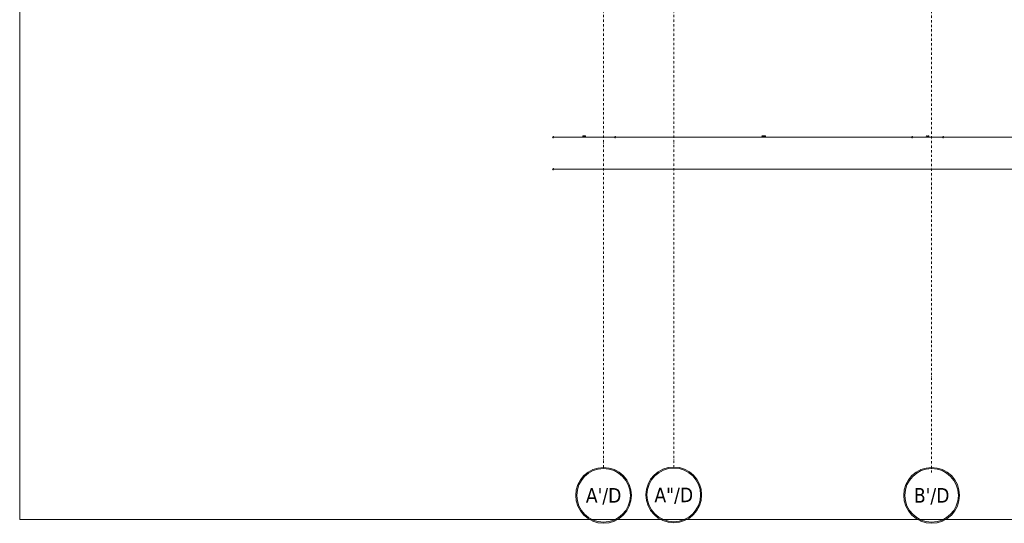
# Model space of a CAD drawing. Header units: millimetres. Extents: x -1893473 to 942156, y -568027 to 942944.
# Tile 123 of 256: x 132574 to 143379, y -519306 to -513785. Entities that reach past the tile are written whole.
import ezdxf
from ezdxf.enums import TextEntityAlignment as Align

# ---------------------------------------------------------------- set-up
doc = ezdxf.new("R2010")
doc.units = ezdxf.units.MM
doc.header["$LTSCALE"] = 0.2
doc.linetypes.add('DASHDOT', pattern=[25.4, 12.7, -6.35, 0, -6.35])
doc.layers.get('0').update_dxf_attribs({"lineweight": 0})
for name, color, linetype, lineweight in [('!! 0_Opis_pom', 9, 'Continuous', 13), ('!! 0_Osie', 1, 'DASHDOT', 13), ('!! 1_OPIS POM NOWE', 140, 'Continuous', 5), ('!! wymiary osi', 250, 'Continuous', 9), ('0-osie-tx', 66, 'Continuous', 9), ('P-Opis nadproża', 150, 'Continuous', 9), ('P-Osie', 1, 'DASHDOT', 18)]:
    doc.layers.add(name, color=color, linetype=linetype, lineweight=lineweight)
doc.layers.add('!! 0_ramki', color=251, linetype='Continuous', lineweight=9, plot=False)
doc.styles.add('ARIAL', font='tahoma.ttf')
doc.styles.add('TAHOMA', font='tahoma.ttf')
doc.styles.add('TXT', font='simplex.shx')
doc.dimstyles.new('DIM50', dxfattribs={"dimscale": 5, "dimtxt": 2.5, "dimasz": 1.5, "dimexe": 0, "dimexo": 0, "dimgap": 0.5, "dimtad": 1, "dimdec": 4, "dimrnd": 0.5, "dimdsep": 46, "dimtxsty": 'TXT', "dimblk1": 'TICK1', "dimblk2": 'TICK1', "dimsah": 1, "dimcen": 0, "dimse1": 1, "dimse2": 1, "dimclrd": 1, "dimclre": 7, "dimclrt": 9, "dimadec": 0, "dimazin": 0, "dimtfac": 1, "dimtdec": 4, "dimtmove": 2, "dimatfit": 3, "dimldrblk": 'TICK1', "dimfxl": 1, "dimtolj": 1, "dimarcsym": 0})

# ---------------------------------------------------------------- blocks, each defined once
blk = doc.blocks.new('*U12')
h = blk.add_hatch(color=256)
edge = h.paths.add_edge_path()
edge.add_arc((0, 0), 30.6, 0, 360)
edge = h.paths.add_edge_path(flags=17)
edge.add_arc((0, 0), 29.4, 0, 360)
for radius in [30.6, 29.4]:
    blk.add_circle((0, 0), radius)
at = {"style": 'TAHOMA', "flags": 8}
blk.add_attdef('ANSICHTSNUMMER', text='', height=16, dxfattribs=at).set_placement((0, 0), align=Align.MIDDLE_CENTER)
blk = doc.blocks.new('BLOK OSI')
at = {"layer": 'P-Osie'}
for points in [[(49206.2, -200097.6), (49206.2, -197259.3)], [(49283.2, -200097.6), (49283.2, -197258.8)], [(49566.2, -200103.3), (49566.2, -197259.3)]]:
    blk.add_lwpolyline(points, dxfattribs=at)
at = {"layer": '0-osie-tx'}
ref = blk.add_blockref('*U12', (49206.2, -200128.2), dxfattribs=dict(at, rotation=180))
ref.add_attrib('ANSICHTSNUMMER', "A'/D", dxfattribs={"layer": '0', "height": 16, "style": 'TAHOMA', "flags": 8}).set_placement((49206.2, -200128.2), align=Align.MIDDLE_CENTER)
ref = blk.add_blockref('*U12', (49283.2, -200127.7), dxfattribs=dict(at, rotation=180))
ref.add_attrib('ANSICHTSNUMMER', 'A"/D', dxfattribs={"layer": '0', "height": 16, "style": 'TAHOMA', "flags": 8}).set_placement((49283.2, -200127.7), align=Align.MIDDLE_CENTER)
ref = blk.add_blockref('*U12', (49566.2, -200128.2), dxfattribs=dict(at, rotation=180))
ref.add_attrib('ANSICHTSNUMMER', "B'/D", dxfattribs={"layer": '0', "height": 16, "style": 'TAHOMA', "flags": 8}).set_placement((49566.2, -200128.2), align=Align.MIDDLE_CENTER)
blk = doc.blocks.new('TICK1')
at = {"color": 2}
blk.add_line((-1, -1), (1, 1), dxfattribs=at)
at = {"color": 0}
for p, q in [((0, 0), (-1, 0)), ((0, -1.4), (0, 1.4))]:
    blk.add_line(p, q, dxfattribs=at)
blk = doc.blocks.new('*D1334')
at = {"layer": '!! wymiary osi', "color": 1, "lineweight": -2, "transparency": 16777216}
blk.add_line((266667, -521322), (295192, -521322), dxfattribs=at)
at = {"layer": 'DEFPOINTS', "color": 0, "transparency": 16777216}
for p in [(266660, -518004), (295200, -518004), (295200, -521322)]:
    blk.add_point(p, dxfattribs=at)
at = {"layer": '!! wymiary osi', "color": 1, "lineweight": -2, "transparency": 16777216, "xscale": 7.5, "yscale": 7.5, "zscale": 7.5, "rotation": 180}
blk.add_blockref('TICK1', (266660, -521322), dxfattribs=at)
at = {"layer": '!! wymiary osi', "color": 1, "lineweight": -2, "transparency": 16777216, "xscale": 7.5, "yscale": 7.5, "zscale": 7.5}
blk.add_blockref('TICK1', (295200, -521322), dxfattribs=at)
at = {"layer": '!! wymiary osi', "color": 9, "transparency": 16777216, "insert": (280930, -521313), "char_height": 12.5, "attachment_point": 5, "style": 'TXT'}
blk.add_mtext('\\A1;28540', dxfattribs=at)
blk = doc.blocks.new('*D1335')
at = {"layer": '!! wymiary osi', "color": 1, "lineweight": -2, "transparency": 16777216}
blk.add_line((266667, -520972), (267332, -520972), dxfattribs=at)
at = {"layer": 'DEFPOINTS', "color": 0, "transparency": 16777216}
for p in [(267340, -517324), (266660, -518004), (267340, -520972)]:
    blk.add_point(p, dxfattribs=at)
at = {"layer": '!! wymiary osi', "color": 1, "lineweight": -2, "transparency": 16777216, "xscale": 7.5, "yscale": 7.5, "zscale": 7.5, "rotation": 180}
blk.add_blockref('TICK1', (266660, -520972), dxfattribs=at)
at = {"layer": '!! wymiary osi', "color": 1, "lineweight": -2, "transparency": 16777216, "xscale": 7.5, "yscale": 7.5, "zscale": 7.5}
blk.add_blockref('TICK1', (267340, -520972), dxfattribs=at)
at = {"layer": '!! wymiary osi', "color": 9, "transparency": 16777216, "insert": (267000, -520963), "char_height": 12.5, "attachment_point": 5, "style": 'TXT'}
blk.add_mtext('\\A1;680', dxfattribs=at)
blk = doc.blocks.new('*D1336')
at = {"layer": '!! wymiary osi', "color": 1, "lineweight": -2, "transparency": 16777216}
blk.add_line((267347, -520972), (270592, -520972), dxfattribs=at)
at = {"layer": 'DEFPOINTS', "color": 0, "transparency": 16777216}
for p in [(267340, -517324), (270600, -517324), (270600, -520972)]:
    blk.add_point(p, dxfattribs=at)
at = {"layer": '!! wymiary osi', "color": 1, "lineweight": -2, "transparency": 16777216, "xscale": 7.5, "yscale": 7.5, "zscale": 7.5, "rotation": 180}
blk.add_blockref('TICK1', (267340, -520972), dxfattribs=at)
at = {"layer": '!! wymiary osi', "color": 1, "lineweight": -2, "transparency": 16777216, "xscale": 7.5, "yscale": 7.5, "zscale": 7.5}
blk.add_blockref('TICK1', (270600, -520972), dxfattribs=at)
at = {"layer": '!! wymiary osi', "color": 9, "transparency": 16777216, "insert": (268970, -520963), "char_height": 12.5, "attachment_point": 5, "style": 'TXT'}
blk.add_mtext('\\A1;3260', dxfattribs=at)
blk = doc.blocks.new('*D1337')
at = {"layer": '!! wymiary osi', "color": 1, "lineweight": -2, "transparency": 16777216}
blk.add_line((270607, -520972), (270932, -520972), dxfattribs=at)
at = {"layer": 'DEFPOINTS', "color": 0, "transparency": 16777216}
for p in [(270600, -517324), (270940, -518754), (270940, -520972)]:
    blk.add_point(p, dxfattribs=at)
at = {"layer": '!! wymiary osi', "color": 1, "lineweight": -2, "transparency": 16777216, "xscale": 7.5, "yscale": 7.5, "zscale": 7.5, "rotation": 180}
blk.add_blockref('TICK1', (270600, -520972), dxfattribs=at)
at = {"layer": '!! wymiary osi', "color": 1, "lineweight": -2, "transparency": 16777216, "xscale": 7.5, "yscale": 7.5, "zscale": 7.5}
blk.add_blockref('TICK1', (270940, -520972), dxfattribs=at)
at = {"layer": '!! wymiary osi', "color": 9, "transparency": 16777216, "insert": (270770, -520963), "char_height": 12.5, "attachment_point": 5, "style": 'TXT'}
blk.add_mtext('\\A1;340', dxfattribs=at)
blk = doc.blocks.new('*D1338')
at = {"layer": '!! wymiary osi', "color": 1, "lineweight": -2, "transparency": 16777216}
blk.add_line((270947, -520972), (294752, -520972), dxfattribs=at)
at = {"layer": 'DEFPOINTS', "color": 0, "transparency": 16777216}
for p in [(270940, -518754), (294760, -518754), (294760, -520972)]:
    blk.add_point(p, dxfattribs=at)
at = {"layer": '!! wymiary osi', "color": 1, "lineweight": -2, "transparency": 16777216, "xscale": 7.5, "yscale": 7.5, "zscale": 7.5, "rotation": 180}
blk.add_blockref('TICK1', (270940, -520972), dxfattribs=at)
at = {"layer": '!! wymiary osi', "color": 1, "lineweight": -2, "transparency": 16777216, "xscale": 7.5, "yscale": 7.5, "zscale": 7.5}
blk.add_blockref('TICK1', (294760, -520972), dxfattribs=at)
at = {"layer": '!! wymiary osi', "color": 9, "transparency": 16777216, "insert": (282850, -520963), "char_height": 12.5, "attachment_point": 5, "style": 'TXT'}
blk.add_mtext('\\A1;23820', dxfattribs=at)
blk = doc.blocks.new('A$C2EB40A8D')
at = {"layer": '!! 0_ramki'}
blk.add_lwpolyline([(-31093.9525, 4834.99151), (10906.0475, 4834.99151), (10906.0475, -24865.00849), (-31093.9525, -24865.00849)], close=True, dxfattribs=at)
at = {"layer": '!! 0_Osie', "xscale": 10, "yscale": 10, "zscale": 10}
blk.add_blockref('BLOK OSI', (-516748.24414, 1976683.397), dxfattribs=at)
at = {"layer": '!! 0_Opis_pom', "ltscale": 0.7, "style": 'ARIAL'}
for tag, p in [('B1,21', (-891.77727, 31796.97458)), ('A1,16', (-13651.31084, 31587.95236)), ('B1/17', (-9701.43347, 31565.05244)), ('B1,19', (-5798.61305, 31587.22944)), ('1,22', (4526.58954, 31507.65132)), ('1,23', (10805.41388, 31565.05244)), ('A1,1', (-16866.13618, 31459.3792)), ('B1,18', (-7791.62894, 31330.08444)), ('B1,20', (-2961.4347, 31167.05787)), ('A1,6', (-19287.17717, 30923.71998)), ('B1,1', (14135.63445, 30913.92963)), ('B1,3', (17346.74696, 30023.81022)), ('B1,4', (29817.71501, 29157.67457)), ('A1,5', (-23454.5385, 28820.77901)), ('A1,2', (-17502.57721, 28602.57524)), ('B1,2D', (2616.16402, 28559.52261)), ('A1,15', (-13651.31084, 28261.46046)), ('B1,4', (29883.58177, 28158.35876)), ('B1,2B', (18801.54781, 27650.12382)), ('B1,2A', (13086.7373, 27376.04393)), ('A1,3', (-16846.27912, 25980.40356)), ('B1,8', (9089.53994, 25356.27639)), ('B1,6', (31915.87888, 23754.79829)), ('A1,4', (-24010.17576, 23559.17399)), ('B1,14', (-11621.32288, 23261.44183)), ('B1,13', (-3080.55208, 22924.09997)), ('B1,10', (3982.60923, 22874.21277)), ('B1,5', (29245.49088, 22896.69268)), ('B1,9', (5634.43488, 22623.92098)), ('B1,2C', (13327.26639, 22378.5328)), ('B1,7', (16398.41175, 22348.28836)), ('B1,11', (5553.20442, 20939.83877)), ('B1,12', (3693.27174, 20628.72148)), ('C1,3', (5969.08376, 16336.01084)), ('C1,2', (11955.93711, 11671.55655)), ('C1,1', (15659.17205, 11415.94196)), ('C1,4', (5140.00888, 9205.5831)), ('C1,5', (5680.4486, 6154.54995)), ('C1,10', (16327.05085, 6080.66085)), ('C1,9', (16526.57171, 3173.45283)), ('C1,6', (6367.37903, 2771.84181)), ('D0,18', (-1981.87701, -110.73158)), ('D0,7', (-13531.42299, -1159.67649)), ('D0,17', (2064.87671, -1345.69113)), ('C1,7', (7275.77161, -1303.00991)), ('D0,3', (-9324.21674, -1442.63631)), ('D0,6', (-17529.61851, -1957.37463)), ('D0,10', (-21369.4432, -2140.60378)), ('D,09', (-12990.08379, -2746.32902)), ('D0,2', (-5516.19514, -3101.87722)), ('D0,16', (2266.73061, -3284.15369)), ('D0,8', (-14357.79539, -3567.69719)), ('D0,5', (-10461.54478, -3629.26575)), ('D0,4', (-8396.53404, -4353.7937)), ('D0,15', (1974.41895, -5205.84774)), ('D0,1', (-5633.49598, -5662.48534)), ('D0,11', (-23334.09291, -6045.78706)), ('D0,12', (-22436.85763, -9302.9678)), ('D0,13', (-22436.85763, -11581.16526)), ('D0,14', (-13645.94445, -11884.57769))]:
    blk.add_attdef(tag, text='', height=119.68, dxfattribs=at).set_placement(p, align=Align.MIDDLE_CENTER)
at = {"layer": '!! 1_OPIS POM NOWE', "style": 'ARIAL'}
for tag, p in [('C1.7A', (7769.3756, 685.765)), ('C1.7C', (7655.80151, -2045.04756)), ('C1.8B', (10935.93068, -2107.41983)), ('C1.8A', (13897.39715, -2120.69016)), ('C1.7B', (8274.43201, -3270.18959)), ('E1.2', (16701.02923, -5331.07351)), ('E1.5E', (21974.23379, -5463.99012)), ('E1.5D', (24989.27391, -5785.36474)), ('E1.1', (8357.81567, -5851.01076)), ('E1.5C', (25222.53959, -6394.64172)), ('E1.5B', (27694.70831, -7009.86571)), ('E1.6', (5279.46063, -8141.28746)), ('E1.5A', (25547.9555, -8495.18994)), ('E1.5F', (22414.7084, -9822.66389)), ('E1.5G', (23977.19473, -9792.46695)), ('E1,4', (13935.69867, -10458.20073)), ('E1.5L', (28030.8296, -11267.7725)), ('E1.3', (5639.18862, -11994.01941)), ('E1.5H', (23988.49716, -12231.38049)), ('E1.5K', (27714.73934, -12977.98364)), ('E1.5I', (22290.68736, -13989.9049)), ('E1.5J', (27095.71534, -16088.17469))]:
    blk.add_attdef(tag, text='', height=119.68, dxfattribs=at).set_placement(p, align=Align.MIDDLE_CENTER)
at = {"layer": '!! wymiary osi'}
for base, p1, p2, picture, middle in [((-24561.12989, -20670.90981), (-25241.12989, -17702.48603), (-24561.12989, -17022.48603), '*D1335', (-24901.12989, -20662.15981)), ((-21301.12989, -20670.90981), (-24561.12989, -17022.48603), (-21301.12989, -17022.48603), '*D1336', (-22931.12989, -20662.15981)), ((-20961.12989, -20670.90981), (-21301.12989, -17022.48603), (-20961.12989, -18452.48603), '*D1337', (-21131.12989, -20662.15981)), ((3298.87011, -21020.84684), (-25241.12989, -17702.48603), (3298.87011, -17702.48603), '*D1334', (-10971.12989, -21012.09684)), ((2858.87011, -20670.90981), (-20961.12989, -18452.48603), (2858.87011, -18452.48603), '*D1338', (-9051.12989, -20662.15981))]:
    dim = blk.add_linear_dim(base=base, p1=p1, p2=p2, dimstyle='DIM50', dxfattribs=at)
    dim.commit()
    dim.dimension.update_dxf_attribs({"geometry": picture, "text_midpoint": middle, "insert": (-291900.79406, 500301.26018)})

msp = doc.modelspace()

# ---------------------------------------------------------------- block references
at = {"layer": 'P-Opis nadproża', "color": 4}
msp.add_blockref('A$C2EB40A8D', (163667.94092, -494401.63474), dxfattribs=at)

doc.saveas('drawing.dxf')
